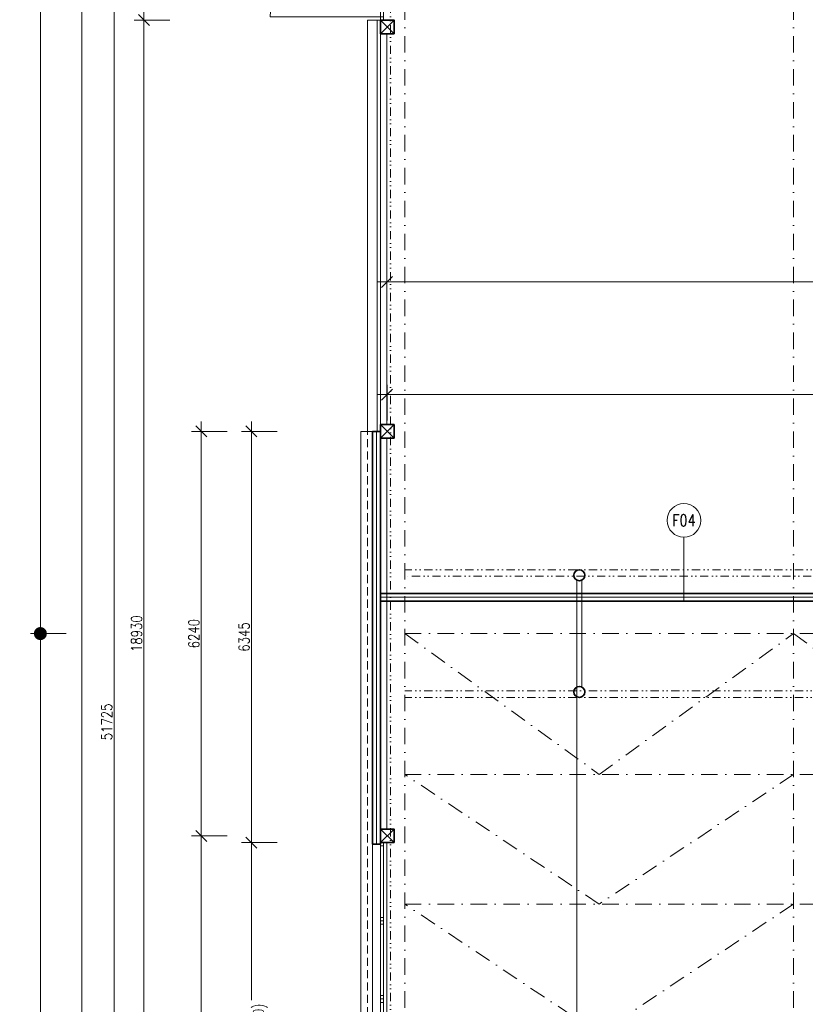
# Model space of a CAD drawing. Header units: millimetres. Extents: x -485339 to 286898, y -1189934 to 1602269.
# Tile 60 of 230: x -145820 to -133699, y -1023142 to -1007952. Entities that reach past the tile are written whole.
import ezdxf
from ezdxf.enums import TextEntityAlignment as Align

# ---------------------------------------------------------------- set-up
doc = ezdxf.new("R2010")
doc.units = ezdxf.units.MM
doc.header["$LTSCALE"] = 10
for name, pattern in [('DASHDOT', [25.4, 12.7, -6.35, 0, -6.35]), ('DĚLICÍ2', [15.875, 6.35, -3.175, 0, -3.175, 0, -3.175]), ('ČÁRKOVANÁ', [19.05, 12.7, -6.35]), ('ČÁRKOVANÁ2', [9.525, 6.35, -3.175])]:
    doc.linetypes.add(name, pattern=pattern)
doc.layers.get('Defpoints').update_dxf_attribs({"lineweight": 0})
for name, color, linetype, lineweight in [('N_kóty', 10, 'Continuous', 18), ('N_okna', 10, 'Continuous', 18), ('N_popis', 10, 'Continuous', 18), ('N_čáry_dělící stěna', 212, 'ČÁRKOVANÁ', 35), ('N_čáry_obv.plášt', 212, 'Continuous', 18), ('N_čáry_obv.plášt_obrys', 212, 'Continuous', 35), ('N_čáry_plné', 10, 'Continuous', 18), ('St__otvory_dveře', 40, 'Continuous', 18), ('St_kóty', 132, 'Continuous', 18), ('St_lehký obvodový plášť', 152, 'Continuous', 18), ('St_sloupy_konstrukce haly', 5, 'Continuous', 35), ('St_sloupy_opláštění_půdorys', 25, 'Continuous', 35), ('St_čáry_nad', 250, 'DĚLICÍ2', 18), ('St_čáry_osy', 250, 'DASHDOT', 18), ('St_čáry_plné', 250, 'Continuous', 18), ('St_čáry_pod', 250, 'ČÁRKOVANÁ2', 18)]:
    doc.layers.add(name, color=color, linetype=linetype, lineweight=lineweight)
doc.styles.get("Standard").update_dxf_attribs({"font": 'simplex.shx', "width": 0.8})
doc.linetypes.add('ZIGZAG', pattern='A,0.00254,-5.08,[131,ltypeshp.shx,S=5.08,R=0,X=-5.08,Y=0],-10.16,[131,ltypeshp.shx,S=5.08,R=180,X=5.08,Y=0],-5.08', length=20.32254)
doc.dimstyles.new('stavebníM100', dxfattribs={"dimtxt": 165, "dimasz": 170, "dimexe": 150, "dimexo": 100, "dimgap": 30, "dimtad": 1, "dimdec": 0, "dimtxsty": 'Standard', "dimblk": 'OBLIQUE', "dimcen": -2.5, "dimdle": 150, "dimclrd": 256, "dimclre": 256, "dimclrt": 256, "dimadec": 4, "dimazin": 0, "dimtfac": 1, "dimtdec": 0, "dimtmove": 2, "dimatfit": 3, "dimldrblk": 'OBLIQUE', "dimfxl": 400, "dimfxlon": 1, "dimlwd": -1, "dimlwe": -1, "dimarcsym": 0})
doc.dimstyles.new('stavebníM100_modul', dxfattribs={"dimtxt": 250, "dimasz": 200, "dimexe": 150, "dimexo": 100, "dimgap": 30, "dimtad": 1, "dimdec": 0, "dimtxsty": 'Standard', "dimblk": 'DOT', "dimcen": -2.5, "dimdle": 150, "dimclrd": 256, "dimclre": 256, "dimclrt": 256, "dimadec": 4, "dimazin": 0, "dimtfac": 1, "dimtdec": 0, "dimtmove": 2, "dimatfit": 3, "dimldrblk": 'OBLIQUE', "dimfxl": 400, "dimfxlon": 1, "dimlwd": -1, "dimlwe": -1, "dimarcsym": 0})

# ---------------------------------------------------------------- blocks, each defined once
blk = doc.blocks.new('G$C0F2906C7')
at = {"layer": 'St_sloupy_opláštění_půdorys', "ltscale": 2}
blk.add_lwpolyline([(-105, -105), (105, -105), (105, 105), (-105, 105)], close=True, dxfattribs=at)
for points in [[(-105, 105), (105, -105)], [(105, 105), (-105, -105)]]:
    blk.add_lwpolyline(points, dxfattribs=at)
blk = doc.blocks.new('G$CD8A98CDB')
at = {"layer": 'St_sloupy_konstrukce haly', "color": 250, "lineweight": 18, "ltscale": 2}
for points in [[(-825, 0), (825, 0)], [(-825, -80), (825, -80)]]:
    blk.add_lwpolyline(points, dxfattribs=at)
at = {"layer": 'St_sloupy_konstrukce haly', "ltscale": 2}
for centre in [(-900, -40), (900, -40)]:
    blk.add_circle(centre, 85, dxfattribs=at)
blk = doc.blocks.new('*U5507')
at = {"layer": 'St_čáry_osy', "ltscale": 2}
blk.add_lwpolyline([(3000, 1000), (0, -1000), (-3000, 1000)], dxfattribs=at)
blk = doc.blocks.new('*U5506')
at = {"layer": 'Defpoints', "ltscale": 2}
for p in [(0, 0), (0, -2000), (0, -4000), (0, -6000), (0, -8000)]:
    blk.add_blockref('*U5507', p, dxfattribs=at)
blk = doc.blocks.new('G$CDBD9C03B')
at = {"layer": 'St__otvory_dveře', "ltscale": 2}
for points in [[(-50, 0), (-50, -50), (0, -50), (0, 0)], [(-50, -3450), (-50, -3500), (0, -3500), (0, -3450)]]:
    blk.add_lwpolyline(points, close=True, dxfattribs=at)
for points in [[(-50, -50), (-1750, -50)], [(-50, -3450), (-1750, -3450)]]:
    blk.add_lwpolyline(points, dxfattribs=at)
at = {"layer": 'St__otvory_dveře', "linetype": 'DĚLICÍ2', "ltscale": 2}
for points in [[(-50, -3450), (-50, -50)], [(0, -3450), (0, -50)]]:
    blk.add_lwpolyline(points, dxfattribs=at)
at = {"layer": 'St__otvory_dveře'}
for centre, start, end in [((-50, -50), 180, 270), ((-50, -3450), 90, 180)]:
    blk.add_arc(centre, 1700, start, end, dxfattribs=at)
blk = doc.blocks.new('_OBLIQUE')
at = {"color": 0, "linetype": 'ByBlock'}
blk.add_line((-0.5, -0.5), (0.5, 0.5), dxfattribs=at)
blk = doc.blocks.new('*D5743')
at = {"layer": 'Defpoints', "color": 0}
for p in [(-143904, -1007958), (-141324, -1007958), (-141324, -1026888)]:
    blk.add_point(p, dxfattribs=at)
at = {"layer": 'St_kóty'}
for p, q in [((-143904, -1027038), (-143904, -1007808)), ((-143504, -1007958), (-144054, -1007958)), ((-143504, -1026888), (-144054, -1026888))]:
    blk.add_line(p, q, dxfattribs=at)
at = {"layer": 'St_kóty', "linetype": 'ByBlock', "xscale": 170, "yscale": 170, "zscale": 170}
for p, rotation in [((-143904, -1007958), 90), ((-143904, -1026888), 270)]:
    blk.add_blockref('_OBLIQUE', p, dxfattribs=dict(at, rotation=rotation))
at = {"layer": 'St_kóty', "insert": (-144016, -1017423), "char_height": 165, "attachment_point": 5, "rotation": 90}
blk.add_mtext('18930', dxfattribs=at)
blk = doc.blocks.new('*D5744')
at = {"layer": 'Defpoints', "color": 0}
for p in [(-143904, -1004458), (-141299, -1004458), (-141324, -1007958)]:
    blk.add_point(p, dxfattribs=at)
at = {"layer": 'St_kóty'}
for p, q in [((-143904, -1004308), (-143904, -1005945)), ((-143504, -1004458), (-144054, -1004458)), ((-143904, -1008108), (-143904, -1006470)), ((-143504, -1007958), (-144054, -1007958))]:
    blk.add_line(p, q, dxfattribs=at)
at = {"layer": 'St_kóty', "linetype": 'ByBlock', "xscale": 170, "yscale": 170, "zscale": 170}
for p, rotation in [((-143904, -1004458), 90), ((-143904, -1007958), 270)]:
    blk.add_blockref('_OBLIQUE', p, dxfattribs=dict(at, rotation=rotation))
at = {"layer": 'St_kóty', "insert": (-143904, -1006208), "char_height": 165, "attachment_point": 5, "rotation": 90}
blk.add_mtext('3500\\P2500', dxfattribs=at)
blk = doc.blocks.new('*D5747')
at = {"layer": 'Defpoints', "color": 0}
for p in [(-141524, -992923), (-144364, -1044648), (-141624, -1044648)]:
    blk.add_point(p, dxfattribs=at)
at = {"layer": 'St_kóty'}
for p, q in [((-144364, -992773), (-144364, -1044798)), ((-143964, -992923), (-144514, -992923)), ((-143964, -1044648), (-144514, -1044648))]:
    blk.add_line(p, q, dxfattribs=at)
at = {"layer": 'St_kóty', "linetype": 'ByBlock', "xscale": 170, "yscale": 170, "zscale": 170}
for p, rotation in [((-144364, -992923), 90), ((-144364, -1044648), 270)]:
    blk.add_blockref('_OBLIQUE', p, dxfattribs=dict(at, rotation=rotation))
at = {"layer": 'St_kóty', "insert": (-144477, -1018785), "char_height": 165, "attachment_point": 5, "rotation": 90}
blk.add_mtext('51725', dxfattribs=at)
blk = doc.blocks.new('*D5749')
at = {"layer": 'Defpoints', "color": 0}
for p in [(-144860, -992923), (-141524, -992923), (-141624, -1060078)]:
    blk.add_point(p, dxfattribs=at)
at = {"layer": 'St_kóty'}
for p, q in [((-144860, -1060228), (-144860, -992773)), ((-144460, -992923), (-145010, -992923)), ((-144460, -1060078), (-145010, -1060078))]:
    blk.add_line(p, q, dxfattribs=at)
at = {"layer": 'St_kóty', "linetype": 'ByBlock', "xscale": 170, "yscale": 170, "zscale": 170}
for p, rotation in [((-144860, -992923), 90), ((-144860, -1060078), 270)]:
    blk.add_blockref('_OBLIQUE', p, dxfattribs=dict(at, rotation=rotation))
at = {"layer": 'St_kóty', "insert": (-144973, -1026500), "char_height": 165, "attachment_point": 5, "rotation": 90}
blk.add_mtext('67155', dxfattribs=at)
blk = doc.blocks.new('_Dot')
at = {"color": 0, "linetype": 'ByBlock', "lineweight": -2}
blk.add_line((-0.5, 0), (-1, 0), dxfattribs=at)
at = {"color": 0, "linetype": 'ByBlock', "const_width": 0.5}
blk.add_lwpolyline([(-0.25, 0, 1), (0.25, 0, 1)], format="xyb", close=True, dxfattribs=at)
blk = doc.blocks.new('*D5750')
at = {"layer": 'Defpoints', "color": 0}
for p in [(-145501, -992773), (-138217, -992773), (-138214, -1017423)]:
    blk.add_point(p, dxfattribs=at)
at = {"layer": 'St_kóty'}
for p, q in [((-145101, -992773), (-145651, -992773)), ((-145501, -1017223), (-145501, -992973)), ((-145101, -1017423), (-145651, -1017423))]:
    blk.add_line(p, q, dxfattribs=at)
at = {"layer": 'St_kóty', "linetype": 'ByBlock', "xscale": 200, "yscale": 200, "zscale": 200}
for p, rotation in [((-145501, -992773), 90), ((-145501, -1017423), 270)]:
    blk.add_blockref('_Dot', p, dxfattribs=dict(at, rotation=rotation))
at = {"layer": 'St_kóty', "insert": (-145656, -1005098), "char_height": 250, "attachment_point": 5, "rotation": 90}
blk.add_mtext('24650', dxfattribs=at)
blk = doc.blocks.new('*D5751')
at = {"layer": 'Defpoints', "color": 0}
for p in [(-138294, -1017422), (-145501, -1041768), (-138294, -1041768)]:
    blk.add_point(p, dxfattribs=at)
at = {"layer": 'St_kóty'}
for p, q in [((-145101, -1017422), (-145651, -1017422)), ((-145501, -1017622), (-145501, -1041568)), ((-145101, -1041768), (-145651, -1041768))]:
    blk.add_line(p, q, dxfattribs=at)
at = {"layer": 'St_kóty', "linetype": 'ByBlock', "xscale": 200, "yscale": 200, "zscale": 200}
for p, rotation in [((-145501, -1017422), 90), ((-145501, -1041768), 270)]:
    blk.add_blockref('_Dot', p, dxfattribs=dict(at, rotation=rotation))
at = {"layer": 'St_kóty', "insert": (-145656, -1029595), "char_height": 250, "attachment_point": 5, "rotation": 90}
blk.add_mtext('24345', dxfattribs=at)
blk = doc.blocks.new('*D5845')
at = {"layer": 'Defpoints', "color": 0}
for p in [(-122965, -1011997), (-122965, -1013105), (-140155, -1015285)]:
    blk.add_point(p, dxfattribs=at)
at = {"layer": 'St_kóty'}
for p, q in [((-140155, -1012397), (-140155, -1011847)), ((-122965, -1012397), (-122965, -1011847)), ((-140305, -1011997), (-122815, -1011997))]:
    blk.add_line(p, q, dxfattribs=at)
at = {"layer": 'St_kóty', "linetype": 'ByBlock', "xscale": 170, "yscale": 170, "zscale": 170, "rotation": 180}
blk.add_blockref('_OBLIQUE', (-140155, -1011997), dxfattribs=at)
at = {"layer": 'St_kóty', "linetype": 'ByBlock', "xscale": 170, "yscale": 170, "zscale": 170}
blk.add_blockref('_OBLIQUE', (-122965, -1011997), dxfattribs=at)
at = {"layer": 'St_kóty', "insert": (-131560, -1011884), "char_height": 165, "attachment_point": 5}
blk.add_mtext('17190', dxfattribs=at)
blk = doc.blocks.new('*D6661')
at = {"layer": 'Defpoints', "color": 0}
for p in [(-143020, -1020543), (-141219, -1020543), (-141219, -1026783)]:
    blk.add_point(p, dxfattribs=at)
at = {"layer": 'St_kóty'}
for p, q in [((-143020, -1026933), (-143020, -1020393)), ((-142620, -1020543), (-143170, -1020543)), ((-142620, -1026783), (-143170, -1026783))]:
    blk.add_line(p, q, dxfattribs=at)
at = {"layer": 'St_kóty', "linetype": 'ByBlock', "xscale": 170, "yscale": 170, "zscale": 170}
for p, rotation in [((-143020, -1020543), 90), ((-143020, -1026783), 270)]:
    blk.add_blockref('_OBLIQUE', p, dxfattribs=dict(at, rotation=rotation))
at = {"layer": 'St_kóty', "insert": (-143133, -1023663), "char_height": 165, "attachment_point": 5, "rotation": 90}
blk.add_mtext('6240', dxfattribs=at)
blk = doc.blocks.new('*D6662')
at = {"layer": 'Defpoints', "color": 0}
for p in [(-143020, -1014303), (-141219, -1014303), (-141219, -1020543)]:
    blk.add_point(p, dxfattribs=at)
at = {"layer": 'St_kóty'}
for p, q in [((-143020, -1020693), (-143020, -1014153)), ((-142620, -1014303), (-143170, -1014303)), ((-142620, -1020543), (-143170, -1020543))]:
    blk.add_line(p, q, dxfattribs=at)
at = {"layer": 'St_kóty', "linetype": 'ByBlock', "xscale": 170, "yscale": 170, "zscale": 170}
for p, rotation in [((-143020, -1014303), 90), ((-143020, -1020543), 270)]:
    blk.add_blockref('_OBLIQUE', p, dxfattribs=dict(at, rotation=rotation))
at = {"layer": 'St_kóty', "insert": (-143133, -1017423), "char_height": 165, "attachment_point": 5, "rotation": 90}
blk.add_mtext('6240', dxfattribs=at)
blk = doc.blocks.new('G$CA450B66E')
at = {"layer": 'N_okna'}
for p, q in [((0, 0), (0, 50)), ((0, 50), (0, 0)), ((0, 50), (52, 50)), ((1206, 50), (0, 50)), ((52, 0), (0, 0)), ((0, 0), (1206, 0)), ((52, 50), (52, 0)), ((1154, 50), (1154, 0)), ((1206, 50), (1154, 50)), ((1154, 0), (1206, 0)), ((1206, 0), (1206, 50)), ((1206, 0), (1206, 50)), ((1206, 50), (1206, 0)), ((1206, 0), (1206, 50)), ((1206, 0), (1206, 50)), ((1206, 50), (1206, 0)), ((1206, 50), (1206, 50)), ((1206, 50), (1258, 50)), ((2412, 50), (1206, 50)), ((1206, 0), (1206, 0)), ((1258, 0), (1206, 0)), ((1206, 0), (2412, 0)), ((1258, 50), (1258, 0)), ((2360, 50), (2360, 0)), ((2412, 50), (2360, 50)), ((2360, 0), (2412, 0)), ((2412, 0), (2412, 50)), ((2412, 0), (2412, 50)), ((2412, 50), (2412, 0)), ((2412, 0), (2412, 50)), ((2412, 0), (2412, 50)), ((2412, 50), (2412, 0)), ((2412, 50), (2412, 50)), ((2412, 50), (2464, 50)), ((3618, 50), (2412, 50)), ((2412, 0), (2412, 0)), ((2464, 0), (2412, 0)), ((2412, 0), (3618, 0)), ((2464, 50), (2464, 0)), ((3566, 50), (3566, 0)), ((3618, 50), (3566, 50)), ((3566, 0), (3618, 0)), ((3618, 0), (3618, 50)), ((3618, 0), (3618, 50)), ((3618, 50), (3618, 0)), ((3618, 0), (3618, 50)), ((3618, 0), (3618, 50)), ((3618, 50), (3618, 0)), ((3618, 50), (3618, 50)), ((3618, 50), (3670, 50)), ((4824, 50), (3618, 50)), ((3618, 0), (3618, 0)), ((3670, 0), (3618, 0)), ((3618, 0), (4824, 0)), ((3670, 50), (3670, 0)), ((4772, 50), (4772, 0)), ((4824, 50), (4772, 50)), ((4772, 0), (4824, 0)), ((4824, 0), (4824, 50)), ((4824, 0), (4824, 50)), ((4824, 50), (4824, 0)), ((4824, 0), (4824, 50)), ((4824, 0), (4824, 50)), ((4824, 50), (4824, 0)), ((4824, 50), (4824, 50)), ((4824, 50), (4876, 50)), ((6030, 50), (4824, 50)), ((4824, 0), (4824, 0)), ((4876, 0), (4824, 0)), ((4824, 0), (6030, 0)), ((4876, 50), (4876, 0)), ((5978, 50), (5978, 0)), ((6030, 50), (5978, 50)), ((5978, 0), (6030, 0)), ((6030, 0), (6030, 50)), ((6030, 0), (6030, 50))]:
    blk.add_line(p, q, dxfattribs=at)
blk.add_lwpolyline([(0, 0), (6030, 0), (6030, 50), (0, 50)], close=True, dxfattribs=at)
blk = doc.blocks.new('*D6965')
at = {"layer": 'Defpoints', "color": 0}
for p in [(-142246, -1020648), (-141091, -1020648), (-141091, -1026678)]:
    blk.add_point(p, dxfattribs=at)
at = {"layer": 'N_kóty'}
for p, q in [((-142246, -1020498), (-142246, -1023076)), ((-141846, -1020648), (-142396, -1020648)), ((-142246, -1026828), (-142246, -1024249)), ((-141846, -1026678), (-142396, -1026678))]:
    blk.add_line(p, q, dxfattribs=at)
at = {"layer": 'N_kóty', "linetype": 'ByBlock', "xscale": 170, "yscale": 170, "zscale": 170}
for p, rotation in [((-142246, -1020648), 90), ((-142246, -1026678), 270)]:
    blk.add_blockref('_OBLIQUE', p, dxfattribs=dict(at, rotation=rotation))
at = {"layer": 'N_kóty', "insert": (-142246, -1023663), "char_height": 165, "attachment_point": 5, "rotation": 90}
blk.add_mtext('6030\\P2000(1440)', dxfattribs=at)
blk = doc.blocks.new('*D6966')
at = {"layer": 'Defpoints', "color": 0}
for p in [(-142246, -1014303), (-141091, -1014303), (-141091, -1020648)]:
    blk.add_point(p, dxfattribs=at)
at = {"layer": 'N_kóty'}
for p, q in [((-142246, -1020798), (-142246, -1014153)), ((-141846, -1014303), (-142396, -1014303)), ((-141846, -1020648), (-142396, -1020648))]:
    blk.add_line(p, q, dxfattribs=at)
at = {"layer": 'N_kóty', "linetype": 'ByBlock', "xscale": 170, "yscale": 170, "zscale": 170}
for p, rotation in [((-142246, -1014303), 90), ((-142246, -1020648), 270)]:
    blk.add_blockref('_OBLIQUE', p, dxfattribs=dict(at, rotation=rotation))
at = {"layer": 'N_kóty', "insert": (-142358, -1017475), "char_height": 165, "attachment_point": 5, "rotation": 90}
blk.add_mtext('6345', dxfattribs=at)
blk = doc.blocks.new('*D7332')
at = {"layer": 'Defpoints', "color": 0}
for p in [(-125268, -1013735), (-140153, -1016803), (-125268, -1016803)]:
    blk.add_point(p, dxfattribs=at)
at = {"layer": 'N_kóty'}
for p, q in [((-140153, -1014135), (-140153, -1013585)), ((-125268, -1014135), (-125268, -1013585)), ((-140303, -1013735), (-125118, -1013735))]:
    blk.add_line(p, q, dxfattribs=at)
at = {"layer": 'N_kóty', "linetype": 'ByBlock', "xscale": 170, "yscale": 170, "zscale": 170, "rotation": 180}
blk.add_blockref('_OBLIQUE', (-140153, -1013735), dxfattribs=at)
at = {"layer": 'N_kóty', "linetype": 'ByBlock', "xscale": 170, "yscale": 170, "zscale": 170}
blk.add_blockref('_OBLIQUE', (-125268, -1013735), dxfattribs=at)
at = {"layer": 'N_kóty', "insert": (-132711, -1013622), "char_height": 165, "attachment_point": 5}
blk.add_mtext('14885', dxfattribs=at)

msp = doc.modelspace()

# ---------------------------------------------------------------- linework, layer by layer
at = {"layer": 'Defpoints', "ltscale": 2}
msp.add_lwpolyline([(-137224.9, -1041767.6), (-137224.9, -1017422.6)], dxfattribs=at)
at = {"layer": 'N_popis'}
msp.add_lwpolyline([(-135571.8, -1015936.1), (-135571.8, -1016922.8)], dxfattribs=at)
msp.add_circle((-135571.8, -1015676.2), 259.9, dxfattribs=at)
at = {"layer": 'N_čáry_dělící stěna', "ltscale": 2}
for points in [[(-140254.9, -1016802.8), (-125269.9, -1016802.8)], [(-140254.9, -1016922.8), (-125389.9, -1016922.8)]]:
    msp.add_lwpolyline(points, dxfattribs=at)
at = {"layer": 'N_čáry_obv.plášt', "linetype": 'ZIGZAG'}
for points in [[(-140314.9, -1020673.7), (-140314.9, -1014302.6)], [(-122964.9, -1017622.9), (-125329.9, -1017622.9), (-125329.9, -1016862.8), (-140254.9, -1016862.7)]]:
    msp.add_lwpolyline(points, dxfattribs=at)
at = {"layer": 'N_čáry_obv.plášt'}
msp.add_lwpolyline([(-140374.9, -1020673.7), (-140374.9, -1026651.7)], dxfattribs=at)
at = {"layer": 'N_čáry_obv.plášt_obrys'}
for points in [[(-140374.9, -1014302.6), (-140254.9, -1014302.6)], [(-140374.9, -1020673.7), (-140374.9, -1014302.6)], [(-140254.9, -1020673.7), (-140254.9, -1014302.6)], [(-122964.9, -1017562.9), (-125269.9, -1017562.9), (-125268.2, -1016802.7), (-140253.2, -1016802.7)], [(-122964.9, -1017682.9), (-125389.9, -1017682.9), (-125388.2, -1016922.7), (-140253.2, -1016922.7)], [(-140254.9, -1020673.7), (-140374.9, -1020673.7)]]:
    msp.add_lwpolyline(points, dxfattribs=at)
at = {"layer": 'N_čáry_plné', "ltscale": 2}
msp.add_lwpolyline([(-140554.9, -1044547.6), (-140554.9, -1014302.6)], dxfattribs=at)
at = {"layer": 'N_čáry_plné'}
msp.add_lwpolyline([(-140554.9, -1014302.6), (-140374.9, -1014302.6)], dxfattribs=at)
at = {"layer": 'St_lehký obvodový plášť'}
for points in [[(-140304.9, -1014302.6), (-140304.9, -1007957.6)], [(-140254.9, -1007957.6), (-140254.9, -1014407.6)]]:
    msp.add_lwpolyline(points, dxfattribs=at)
at = {"layer": 'St_čáry_nad', "ltscale": 2}
for points in [[(-140099.9, -1044697.6), (-140099.9, -992922.8)], [(-43825.2, -1016437.6), (-139879.9, -1016437.6)], [(-46557.7, -1016537.6), (-139879.9, -1016537.6)], [(-43825.2, -1018307.6), (-139879.9, -1018307.6)], [(-43825.2, -1018407.6), (-139879.9, -1018407.6)]]:
    msp.add_lwpolyline(points, dxfattribs=at)
at = {"layer": 'St_čáry_osy', "ltscale": 2}
for points in [[(-139879.9, -1059777.6), (-139879.9, -992785.6)], [(-133879.9, -1059777.6), (-133879.9, -992785.6)], [(-139879.9, -1017422.6), (-43825.2, -1017409.8)], [(-139879.9, -1017422.6), (-136879.9, -1019595.1), (-133879.9, -1017422.6)], [(-133879.9, -1017422.6), (-130884.2, -1019595.1), (-127879.9, -1017422.6)], [(-139879.9, -1019595.1), (-43825.2, -1019582.3)], [(-139879.9, -1021595.1), (-132934.2, -1021595.1)]]:
    msp.add_lwpolyline(points, dxfattribs=at)
at = {"layer": 'St_čáry_plné', "ltscale": 2}
for points in [[(-140454.9, -1007957.6), (-140454.9, -1014302.6)], [(-140154.9, -1008167.6), (-140154.9, -1014197.6)], [(-140154.9, -1014407.6), (-140154.9, -1020437.6)], [(-140154.9, -1020647.6), (-140154.9, -1026677.6)]]:
    msp.add_lwpolyline(points, dxfattribs=at)
at = {"layer": 'St_čáry_plné'}
msp.add_lwpolyline([(-140254.9, -1007957.6), (-140454.9, -1007957.6)], dxfattribs=at)
at = {"layer": 'St_čáry_pod', "ltscale": 2}
msp.add_lwpolyline([(-140454.9, -1044647.6), (-140454.9, -1014302.6)], dxfattribs=at)

# ---------------------------------------------------------------- block references
at = {"layer": 'N_okna', "xscale": -1, "rotation": 270}
msp.add_blockref('G$CA450B66E', (-140254.9, -1026677.6), dxfattribs=at)
at = {"layer": 'St__otvory_dveře'}
msp.add_blockref('G$CDBD9C03B', (-140204.9, -1004457.6), dxfattribs=at)
at = {"layer": 'St_sloupy_konstrukce haly', "ltscale": 2, "rotation": 90}
msp.add_blockref('G$CD8A98CDB', (-137224.9, -1017422.6), dxfattribs=at)
at = {"layer": 'St_sloupy_opláštění_půdorys', "ltscale": 2, "rotation": 90}
for p in [(-140149.9, -1008062.6), (-140149.9, -1014302.6), (-140149.9, -1020542.6)]:
    msp.add_blockref('G$C0F2906C7', p, dxfattribs=at)
at = {"layer": 'St_čáry_osy', "ltscale": 2}
msp.add_blockref('*U5506', (-136879.9, -1020595.1), dxfattribs=at)

# ---------------------------------------------------------------- texts
at = {"layer": 'N_popis', "width": 0.8}
msp.add_text('F04', height=180, dxfattribs=at).set_placement((-135571.8, -1015676.2), align=Align.MIDDLE_CENTER)

# ---------------------------------------------------------------- dimensions: what is measured, and where the dimension line sits
at = {"layer": 'N_kóty'}
dim = msp.add_linear_dim(base=(-125268.2, -1013735), p1=(-140153.2, -1016802.7), p2=(-125268.2, -1016802.7), dimstyle='stavebníM100', dxfattribs=at)
dim.commit()
dim.dimension.update_dxf_attribs({"geometry": '*D7332', "text_midpoint": (-132710.7, -1013622.5)})
dim = msp.add_linear_dim(base=(-142245.6, -1014302.6), p1=(-141091.2, -1020647.6), p2=(-141091.2, -1014302.6), angle=90, dimstyle='stavebníM100', dxfattribs=at)
dim.commit()
dim.dimension.update_dxf_attribs({"geometry": '*D6966', "text_midpoint": (-142358.1, -1017475.1)})
dim = msp.add_linear_dim(base=(-142245.6, -1020647.6), p1=(-141091.2, -1026677.6), p2=(-141091.2, -1020647.6), angle=90, text='<>\\P2000(1440)', dimstyle='stavebníM100', override={"dimtxsty": 'Standard'}, dxfattribs=at)
dim.commit()
dim.dimension.update_dxf_attribs({"geometry": '*D6965', "text_midpoint": (-142245.6, -1023662.6), "dimtype": 160})
at = {"layer": 'St_kóty'}
for base, p1, p2, dimstyle, picture, middle in [((-145501.1214, -992773.062), (-138214.0687, -1017422.6267), (-138216.926, -992773.062), 'stavebníM100_modul', '*D5750', (-145656.1214, -1005097.8444)), ((-144364.1, -1044647.6), (-141524.1, -992922.8), (-141624.1, -1044647.6), 'stavebníM100', '*D5747', (-144476.6, -1018785.2)), ((-143903.9, -1007957.6), (-141324.1, -1026887.6), (-141324.1, -1007957.6), 'stavebníM100', '*D5743', (-144016.4, -1017422.6)), ((-145501.1, -1041767.6), (-138294.1, -1017422.3), (-138294.1, -1041767.6), 'stavebníM100_modul', '*D5751', (-145656.1, -1029594.9))]:
    dim = msp.add_linear_dim(base=base, p1=p1, p2=p2, angle=90, dimstyle=dimstyle, dxfattribs=at)
    dim.commit()
    dim.dimension.update_dxf_attribs({"geometry": picture, "text_midpoint": middle})
for base, p1, p2, picture, middle in [((-144860.3, -992922.8), (-141624.1, -1060077.6), (-141524.1, -992922.8), '*D5749', (-144972.8, -1026500.2)), ((-143020, -1014302.6), (-141219.1, -1020542.6), (-141219.1, -1014302.6), '*D6662', (-143132.5, -1017422.6)), ((-143020, -1020542.6), (-141219.1, -1026782.6), (-141219.1, -1020542.6), '*D6661', (-143132.5, -1023662.6))]:
    dim = msp.add_linear_dim(base=base, p1=p1, p2=p2, angle=90, dimstyle='stavebníM100', override={"dimtxsty": 'Standard', "dimldrblk": 'OBLIQUE'}, dxfattribs=at)
    dim.commit()
    dim.dimension.update_dxf_attribs({"geometry": picture, "text_midpoint": middle})
dim = msp.add_linear_dim(base=(-143903.9, -1004457.6), p1=(-141324.1, -1007957.6), p2=(-141299.1, -1004457.6), angle=90, text='<>\\P2500', dimstyle='stavebníM100', override={"dimtxsty": 'Standard'}, dxfattribs=at)
dim.commit()
dim.dimension.update_dxf_attribs({"geometry": '*D5744', "text_midpoint": (-143903.9, -1006207.6), "dimtype": 160})
dim = msp.add_linear_dim(base=(-122964.9, -1011997), p1=(-140154.9, -1015284.7), p2=(-122964.9, -1013105), dimstyle='stavebníM100', dxfattribs=at)
dim.commit()
dim.dimension.update_dxf_attribs({"geometry": '*D5845', "text_midpoint": (-131559.9, -1011884.5)})

doc.saveas('drawing.dxf')
